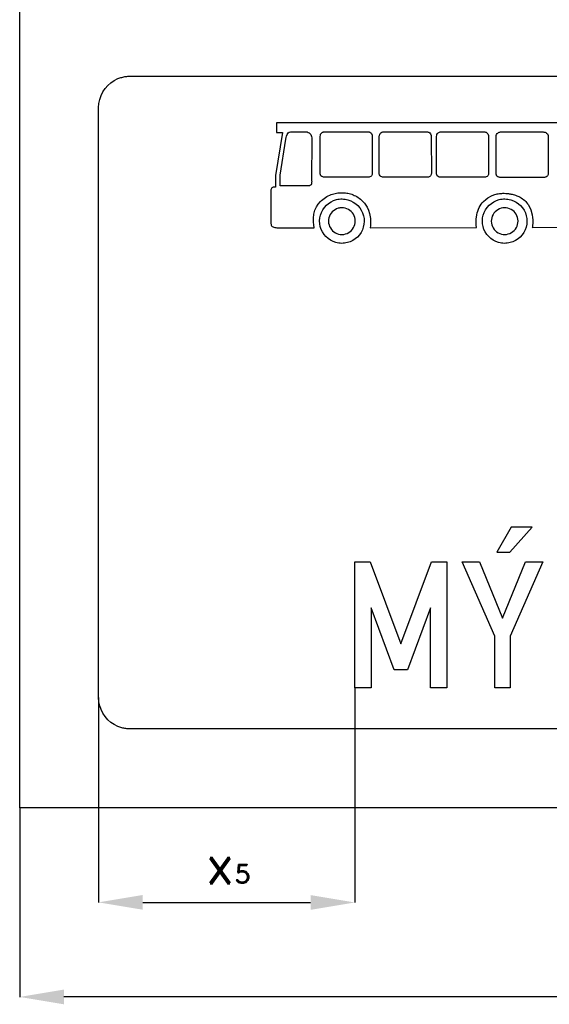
# Model space of a CAD drawing. Header units: millimetres. Extents: x -411 to 11679, y -762 to 3466.
# Tile 14 of 19: x 9000 to 9839, y -312 to 1250. Entities that reach past the tile are written whole.
import ezdxf

# ---------------------------------------------------------------- set-up
doc = ezdxf.new("R2010")
doc.units = ezdxf.units.MM
doc.header["$LTSCALE"] = 5
doc.layers.add('Kóty', color=2, linetype='Continuous')
doc.layers.add('Značka', color=7, linetype='Continuous')
doc.styles.get("Standard").update_dxf_attribs({"font": 'romand.shx', "height": 60})
doc.dimstyles.get("Standard").update_dxf_attribs({"dimtxt": 60, "dimasz": 70, "dimexe": 0.18, "dimexo": 0.0625, "dimgap": 30, "dimtad": 1, "dimdec": 0, "dimzin": 0, "dimdsep": 46, "dimtxsty": 'Standard', "dimcen": 0.09, "dimadec": 0, "dimazin": 0, "dimtfac": 1, "dimtdec": 0, "dimtofl": 0, "dimtmove": 0, "dimatfit": 3, "dimfxl": 1, "dimtolj": 1, "dimtzin": 0, "dimarcsym": 0})

# ---------------------------------------------------------------- blocks, each defined once
blk = doc.blocks.new('*D19')
at = {"layer": 'Defpoints', "color": 0, "transparency": 16777216}
for p in [(9000, 0), (11500, 0), (9000, -300)]:
    blk.add_point(p, dxfattribs=at)
at = {"layer": 'Kóty', "color": 0, "lineweight": -2, "transparency": 16777216}
for p, q in [((9000, -0.1), (9000, -300.2)), ((11500, -0.1), (11500, -300.2)), ((11430, -300), (9070, -300))]:
    blk.add_line(p, q, dxfattribs=at)
at = {"layer": 'Kóty', "color": 0, "transparency": 16777216}
for points in [[(9070, -288.3), (9070, -311.7), (9000, -300)], [(11430, -288.3), (11430, -311.7), (11500, -300)]]:
    blk.add_solid(points, dxfattribs=at)
at = {"layer": 'Kóty', "color": 0, "transparency": 16777216, "insert": (10250, -240), "char_height": 60, "attachment_point": 5}
blk.add_mtext('\\A1;2500', dxfattribs=at)

msp = doc.modelspace()

# ---------------------------------------------------------------- linework, layer by layer
at = {"layer": 'Kóty'}
for p, q in [((9530.92, 189.958), (9530.92, -150.18)), ((9125, 174.938), (9125, -150.18)), ((9195, -150), (9460.92, -150.18))]:
    msp.add_line(p, q, dxfattribs=at)
for points in [[(9195, -138.333), (9195, -161.667), (9125, -150)], [(9460.92, -138.513), (9460.92, -161.847), (9530.92, -150.18)]]:
    msp.add_solid(points, dxfattribs=at)
at = {"layer": 'Značka', "color": 5}
for points in [[(9000, 0), (9000, 3225), (11500, 3225), (11500, 0), (9000, 0)], [(9755.98, 405.32), (9776.52, 405.32), (9812.02, 444.679), (9778.56, 444.679), (9755.98, 405.32)], [(9530.92, 190.021), (9530.92, 389.979), (9555.27, 389.979), (9603.92, 260.042), (9652.67, 389.979), (9676.88, 389.979), (9676.88, 190.021), (9651, 190.021), (9651, 316.854), (9614.49, 218.771), (9593.29, 218.771), (9556.81, 316.854), (9556.81, 190.021), (9530.92, 190.021)], [(9752.6, 190), (9752.6, 272.292), (9700.96, 390), (9728.34, 390), (9764.78, 300.833), (9801.21, 390), (9828.65, 390), (9776.89, 272.292), (9776.93, 190), (9752.6, 190)], [(11325, 125), (9175, 125)]]:
    msp.add_lwpolyline(points, dxfattribs=at)
for points in [[(9175, 125), (9174.8, 125.001), (9174.61, 125.002, -0.0321795), (9168.15, 125.454, -0.0354251), (9161.81, 126.772, -0.0362466), (9155.67, 128.847), (9149.89, 131.764), (9144.5, 135.358), (9139.64, 139.645), (9135.35, 144.497), (9131.76, 149.887), (9128.87, 155.674), (9126.77, 161.806), (9125.43, 168.154), (9125, 174.607), (9125, 174.804), (9125, 175), (9125, 1110), (9125, 1110.2), (9125, 1110.39), (9125.45, 1116.85), (9126.77, 1123.19), (9128.85, 1129.33), (9131.76, 1135.11), (9135.36, 1140.5), (9139.64, 1145.36), (9144.5, 1149.65), (9149.89, 1153.24), (9155.67, 1156.13, -0.033371), (9161.81, 1158.23, -0.0341459), (9168.15, 1159.57, -0.0367388), (9174.61, 1160), (9174.8, 1160), (9175, 1160), (11325, 1160)], [(9871.61, 1086.25), (9406.83, 1086.25), (9406.84, 1070.95), (9416.31, 1070.96), (9405.28, 1002.74), (9405.13, 984.313), (9404.46, 984.289), (9403.78, 984.25), (9403.11, 984.185), (9402.43, 984.097), (9401.58, 983.95), (9400.76, 983.689), (9399.64, 982.971), (9398.8, 981.921), (9398.36, 980.985), (9398.12, 979.987), (9398.03, 979.272), (9397.97, 978.552), (9397.97, 927.258), (9398.03, 926.212), (9398.18, 925.175), (9398.54, 923.966), (9399.16, 922.87), (9400.17, 921.806), (9401.41, 921.01, 0.080122), (9404.42, 920.038, 0.0358222), (9407.6, 919.774), (9408.97, 919.745), (9410.34, 919.735), (9466.53, 919.752)], [(9412.78, 986.16), (9412.76, 1003.34), (9421.64, 1060.09), (9422.02, 1062.59), (9422.57, 1065.1), (9423.57, 1067.78), (9425.26, 1069.98), (9426.93, 1071.08), (9428.86, 1071.71, -0.0444662), (9431.09, 1071.98, -0.0148927), (9433.32, 1072), (9451.22, 1072, -0.014702), (9453.38, 1071.92, -0.0454022), (9455.5, 1071.58), (9457.16, 1070.96), (9458.7, 1070.05), (9460.07, 1068.88), (9461.18, 1067.47), (9461.97, 1065.93), (9462.43, 1064.27), (9462.64, 1062.26), (9462.63, 1060.24), (9462.58, 994.641), (9462.61, 993.747), (9462.61, 992.856), (9462.59, 991.945), (9462.54, 991.022), (9462.33, 989.343), (9461.66, 987.845), (9460.81, 986.989), (9459.7, 986.468), (9459.01, 986.318), (9458.3, 986.243), (9412.78, 986.16)], [(9475.92, 1059.7), (9476, 1061.22), (9476.07, 1062.75), (9476.13, 1064.62), (9476.36, 1066.47), (9476.83, 1067.98), (9477.62, 1069.34), (9478.67, 1070.42), (9479.95, 1071.2), (9480.7, 1071.51), (9481.48, 1071.71), (9483, 1071.93), (9484.53, 1072), (9547.95, 1072), (9549.36, 1071.99), (9550.77, 1071.96, -0.0277652), (9552.71, 1071.82, -0.070071), (9554.56, 1071.32), (9556.09, 1070.39), (9557.28, 1069.04), (9558.31, 1066.39), (9558.54, 1063.5), (9558.55, 1062.8), (9558.54, 1062.11), (9558.71, 1006.73), (9558.31, 1004.35), (9557.39, 1002.24), (9556.31, 1001.16), (9554.95, 1000.41), (9553.84, 1000.08), (9552.7, 999.876), (9487.03, 999.876, -0.00141238), (9485.56, 999.867, -0.00423903), (9484.09, 999.876, -0.0216991), (9482.11, 999.973, -0.0486888), (9480.14, 1000.35), (9478.52, 1001.02), (9477.22, 1002.12), (9476.43, 1003.56), (9476.05, 1005.23), (9475.89, 1007.27), (9475.92, 1009.29), (9475.92, 1059.7)], [(9569.52, 1061.32), (9569.65, 1063.83), (9570.02, 1066.32), (9570.5, 1067.84), (9571.29, 1069.19), (9572.34, 1070.23), (9573.61, 1071.02), (9574.47, 1071.41), (9575.35, 1071.69), (9576.75, 1071.86, -0.0159883), (9578.2, 1071.85), (9641.61, 1071.85), (9643.02, 1071.84), (9644.44, 1071.81, -0.0278748), (9646.38, 1071.69, -0.0770168), (9648.22, 1071.17), (9649.72, 1070.19), (9650.88, 1068.78), (9651.92, 1066.16), (9652.2, 1063.35), (9652.21, 1062.65), (9652.2, 1061.96), (9652.27, 1006.56), (9651.93, 1004.19), (9651.05, 1002.09), (9649.97, 1001.01), (9648.61, 1000.26), (9647.5, 999.933), (9646.36, 999.727), (9580.69, 999.727, -0.001452), (9579.22, 999.719, -0.00428631), (9577.76, 999.727, -0.0217362), (9575.78, 999.826, -0.0485128), (9573.81, 1000.21), (9572.18, 1000.87), (9570.88, 1001.97), (9570.09, 1003.41), (9569.71, 1005.08), (9569.56, 1007.12), (9569.58, 1009.13), (9569.52, 1061.32)], [(9660.23, 1059.51), (9660.32, 1061.04), (9660.38, 1062.57), (9660.45, 1064.43), (9660.68, 1066.28), (9661.14, 1067.8), (9661.94, 1069.15), (9663, 1070.19), (9664.27, 1070.98), (9665.12, 1071.37), (9666, 1071.65), (9667.41, 1071.82, -0.0158915), (9668.85, 1071.81), (9732.27, 1071.81), (9733.67, 1071.8), (9735.09, 1071.77, -0.0278402), (9737.03, 1071.65, -0.0767004), (9738.87, 1071.13), (9740.38, 1070.15), (9741.54, 1068.74), (9742.57, 1066.13), (9742.85, 1063.31), (9742.86, 1062.62), (9742.85, 1061.92), (9743.03, 1006.54), (9742.63, 1004.16), (9741.71, 1002.05), (9740.62, 1000.97), (9739.26, 1000.22), (9738.16, 999.894), (9737.02, 999.689), (9671.35, 999.689, -0.00140957), (9669.88, 999.681, -0.00424232), (9668.41, 999.689, -0.0217057), (9666.43, 999.787, -0.0485789), (9664.46, 1000.17), (9662.84, 1000.83), (9661.54, 1001.93), (9660.74, 1003.37), (9660.37, 1005.04), (9660.21, 1007.08), (9660.23, 1009.09), (9660.23, 1059.51)], [(9754.74, 1059.28), (9754.82, 1060.81), (9754.89, 1062.34), (9754.95, 1064.2), (9755.18, 1066.06), (9755.64, 1067.57), (9756.44, 1068.92), (9757.5, 1069.96), (9758.77, 1070.75), (9759.62, 1071.15), (9760.51, 1071.42), (9761.91, 1071.59, -0.0161407), (9763.35, 1071.58), (9826.77, 1071.58), (9828.17, 1071.57), (9829.59, 1071.55, -0.0279999), (9831.54, 1071.42, -0.0770511), (9833.37, 1070.91), (9834.88, 1069.92), (9836.04, 1068.51), (9837.08, 1065.9), (9837.36, 1063.09), (9837.37, 1062.39), (9837.36, 1061.69), (9837.53, 1006.31), (9837.13, 1003.93), (9836.21, 1001.83), (9835.13, 1000.74), (9833.77, 999.997), (9832.66, 999.666), (9831.52, 999.46), (9765.85, 999.46, -0.00149353), (9764.38, 999.452, -0.00441111), (9762.91, 999.46, -0.0217399), (9760.93, 999.559, -0.048296), (9758.97, 999.939), (9757.34, 1000.6), (9756.04, 1001.7), (9755.25, 1003.15), (9754.87, 1004.81), (9754.72, 1006.85), (9754.74, 1008.87), (9754.74, 1059.28)], [(9466.53, 919.752), (9465.97, 924.2), (9465.55, 928.666), (9465.41, 935.048), (9466.09, 941.394), (9467.68, 947.457), (9470.31, 953.125), (9473.13, 957.365), (9476.51, 961.207, -0.0551104), (9484.44, 967.784, -0.0616845), (9493.64, 972.346, -0.0500368), (9501.73, 974.526, -0.0422606), (9510.1, 975.191, -0.0402103), (9518.17, 974.652, -0.0464473), (9526, 972.738, -0.0534849), (9534.18, 969.046, -0.0516852), (9541.44, 963.718), (9546.46, 958.544), (9550.47, 952.585), (9552.79, 947.713), (9554.42, 942.569), (9555.76, 934.15), (9555.81, 925.611), (9555.63, 922.603), (9555.39, 919.605), (9723.59, 920.107), (9723.23, 923.555), (9722.99, 927.003), (9723.17, 933.583), (9724.2, 940.159, -0.0621501), (9728.07, 951.741, -0.0901577), (9735.06, 961.48), (9738.35, 964.459), (9741.98, 967.044), (9747.28, 970.082, -0.0392356), (9752.94, 972.346, -0.0477143), (9760.17, 973.951, -0.0385674), (9767.58, 974.298, -0.0239923), (9772.94, 973.967, -0.0209586), (9778.25, 973.154, -0.0345223), (9785.74, 971.238, -0.0494528), (9792.79, 968.109, -0.0638323), (9800.1, 962.815, -0.0613913), (9805.92, 955.847), (9809.91, 948.286), (9812.13, 940.077), (9812.65, 936.192), (9812.85, 932.281), (9812.8, 927.401), (9812.43, 922.536), (9812.3, 921.259), (9812.16, 919.982), (9907.97, 920.4)], [(9545.78, 930.183), (9545.78, 929.952), (9545.77, 929.721), (9545.42, 925.136), (9544.45, 920.635), (9542.94, 916.285), (9540.82, 912.194), (9538.21, 908.392), (9535.12, 904.982), (9531.62, 901.978), (9527.74, 899.483), (9523.58, 897.487), (9519.18, 896.079, -0.0343295), (9514.65, 895.226, -0.0342124), (9510.04, 895, -0.034288), (9505.43, 895.344, -0.0345515), (9500.92, 896.316), (9496.57, 897.839), (9492.46, 899.944), (9488.65, 902.54), (9485.23, 905.633), (9482.22, 909.123), (9479.71, 912.993), (9477.71, 917.139), (9476.3, 921.521), (9475.45, 926.045), (9475.22, 930.644), (9475.57, 935.237), (9476.54, 939.737), (9478.07, 944.082), (9480.18, 948.176), (9482.78, 951.981), (9485.88, 955.393), (9489.38, 958.393), (9493.26, 960.886), (9497.42, 962.881), (9501.81, 964.29, -0.0344193), (9506.35, 965.146, -0.034442), (9510.96, 965.372, -0.0343369), (9515.56, 965.025, -0.0342253), (9520.07, 964.052), (9524.43, 962.53), (9528.54, 960.426), (9532.35, 957.832), (9535.77, 954.739), (9538.78, 951.248), (9541.28, 947.379), (9543.27, 943.233), (9544.69, 938.849), (9545.53, 934.548), (9545.78, 930.183)], [(9803.7, 930.183), (9803.7, 929.952), (9803.7, 929.721), (9803.34, 925.136), (9802.38, 920.635), (9800.86, 916.285), (9798.74, 912.194), (9796.13, 908.392), (9793.04, 904.982), (9789.54, 901.978), (9785.66, 899.483), (9781.5, 897.487), (9777.1, 896.079, -0.0343866), (9772.57, 895.226, -0.0342362), (9767.96, 895, -0.0342596), (9763.35, 895.344, -0.0344432), (9758.84, 896.316), (9754.48, 897.839), (9750.38, 899.944), (9746.57, 902.54), (9743.15, 905.633), (9740.14, 909.123), (9737.64, 912.993), (9735.64, 917.139), (9734.22, 921.521), (9733.36, 926.045), (9733.14, 930.644), (9733.49, 935.236), (9734.46, 939.737), (9735.99, 944.082), (9738.1, 948.176), (9740.7, 951.981), (9743.8, 955.393), (9747.3, 958.393), (9751.18, 960.886), (9755.34, 962.881), (9759.73, 964.29, -0.0343193), (9764.27, 965.145, -0.0343811), (9768.88, 965.372, -0.034399), (9773.48, 965.025, -0.0343509), (9777.99, 964.052), (9782.35, 962.53), (9786.46, 960.426), (9790.27, 957.831), (9793.69, 954.739), (9796.7, 951.248), (9799.2, 947.379), (9801.2, 943.233), (9802.61, 938.849), (9803.46, 934.547), (9803.7, 930.183)], [(9531.69, 930.183), (9531.69, 930.323), (9531.69, 930.462), (9531.48, 933.218), (9530.9, 935.923), (9529.99, 938.536), (9528.71, 940.993), (9527.15, 943.277), (9525.28, 945.326), (9523.18, 947.129), (9520.85, 948.628), (9518.35, 949.828), (9515.71, 950.674), (9512.99, 951.186, 0.0341295), (9510.22, 951.322, 0.0342278), (9507.45, 951.116, 0.0347268), (9504.74, 950.533), (9502.13, 949.616), (9499.67, 948.351), (9497.37, 946.792), (9495.31, 944.936), (9493.51, 942.84), (9492, 940.514), (9490.81, 938.022), (9489.96, 935.389), (9489.44, 932.671), (9489.3, 929.907), (9489.51, 927.15), (9490.1, 924.448), (9491.02, 921.837), (9492.29, 919.375), (9493.85, 917.091), (9495.71, 915.044), (9497.81, 913.24), (9500.15, 911.742), (9502.64, 910.543), (9505.28, 909.696), (9508, 909.183, 0.0343766), (9510.77, 909.049, 0.0342884), (9513.54, 909.258), (9516.25, 909.842), (9518.87, 910.756), (9521.33, 912.019), (9523.62, 913.578), (9525.68, 915.435), (9527.48, 917.531), (9528.99, 919.854), (9530.19, 922.346), (9531.04, 924.981), (9531.54, 927.563), (9531.69, 930.183)], [(9789.61, 930.183), (9789.61, 930.323), (9789.61, 930.462), (9789.4, 933.218), (9788.82, 935.923), (9787.91, 938.536), (9786.63, 940.993), (9785.07, 943.278), (9783.21, 945.326), (9781.1, 947.13), (9778.77, 948.628), (9776.27, 949.828), (9773.63, 950.674), (9770.91, 951.187, 0.0342002), (9768.14, 951.322, 0.0342394), (9765.38, 951.115), (9762.67, 950.533), (9760.05, 949.617), (9757.58, 948.351), (9755.29, 946.792), (9753.24, 944.936), (9751.43, 942.839), (9749.93, 940.514), (9748.72, 938.022), (9747.88, 935.389), (9747.36, 932.671), (9747.23, 929.907), (9747.43, 927.151), (9748.02, 924.448), (9748.94, 921.836), (9750.21, 919.375), (9751.77, 917.092), (9753.63, 915.044), (9755.73, 913.241), (9758.06, 911.742), (9760.56, 910.543), (9763.2, 909.696), (9765.93, 909.183, 0.0343277), (9768.7, 909.049, 0.0343063), (9771.46, 909.257), (9774.17, 909.842), (9776.79, 910.757), (9779.25, 912.019), (9781.54, 913.577), (9783.6, 915.435), (9785.41, 917.531), (9786.91, 919.854), (9788.11, 922.346), (9788.96, 924.981), (9789.46, 927.563), (9789.61, 930.183)]]:
    msp.add_lwpolyline(points, format="xyb", dxfattribs=at)

# ---------------------------------------------------------------- texts
at = {"layer": 'Kóty', "insert": (9294.139, -59.821), "char_height": 60, "attachment_point": 1}
msp.add_mtext_dynamic_manual_height_columns('x{\\H0.5x;5}', width=70.63977, gutter_width=300, heights=[0], dxfattribs=at)

# ---------------------------------------------------------------- dimensions: what is measured, and where the dimension line sits
at = {"layer": 'Kóty'}
dim = msp.add_linear_dim(base=(9000, -300), p1=(11500, 0), p2=(9000, 0), dimstyle='Standard', dxfattribs=at)
dim.commit()
dim.dimension.update_dxf_attribs({"geometry": '*D19', "text_midpoint": (10250, -240)})

doc.saveas('drawing.dxf')
